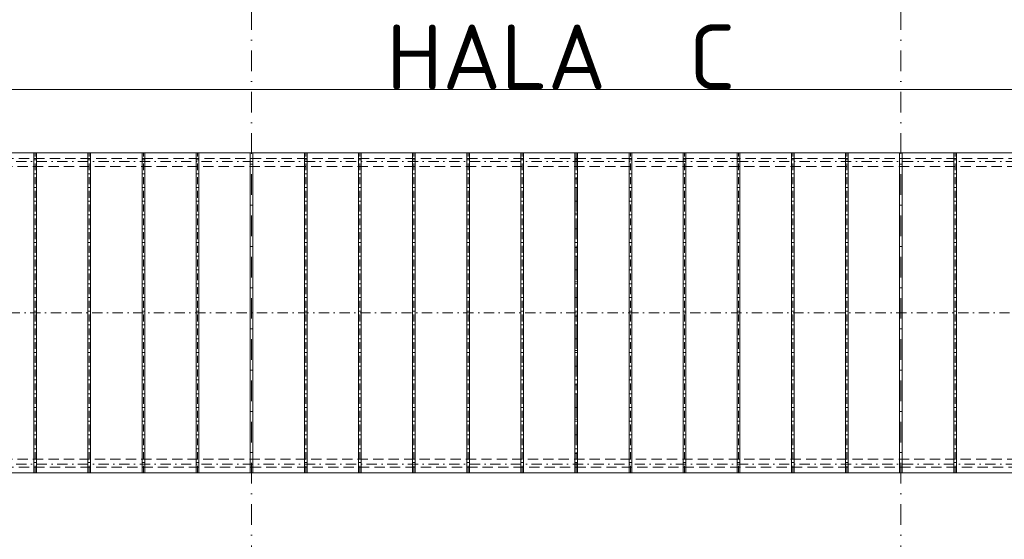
# Model space of a CAD drawing. Header units: millimetres. Extents: x -725694 to 5289369, y -1488057 to 2187451.
# Tile 185 of 256: x 25714 to 43911, y 200115 to 209718. Entities that reach past the tile are written whole.
import ezdxf

# ---------------------------------------------------------------- set-up
doc = ezdxf.new("R2010")
doc.units = ezdxf.units.MM
for name, pattern in [('CENTERX2', [101.6, 63.5, -12.7, 12.7, -12.7]), ('DASHDOT', [25.4, 12.7, -6.35, 0, -6.35]), ('ČÁRKOVANÁ', [19.05, 12.7, -6.35])]:
    doc.linetypes.add(name, pattern=pattern)
doc.layers.get('Defpoints').update_dxf_attribs({"color": 8})
for name, color, linetype, lineweight in [('A99_N_kce-pohl', 1, 'Continuous', 9), ('A99_N_koty-200', 5, 'Continuous', 5), ('A99_N_koty-200 @ 200', 5, 'Continuous', 5), ('A99_N_koty-200 @ 50 (2)', 5, 'Continuous', 5), ('A99_N_txt-popis-200', 240, 'Continuous', 5), ('A99_S_osy', 1, 'CENTERX2', 5)]:
    doc.layers.add(name, color=color, linetype=linetype, lineweight=lineweight)
doc.styles.add('A99_kota', font='isocpeur.ttf', dxfattribs={"height": 2})
doc.styles.add('ad_popis 100', font='isocpeur.ttf', dxfattribs={"height": 200})
doc.dimstyles.new('A99_kota_200 new', dxfattribs={"dimscale": 200, "dimtxt": 2, "dimasz": 1.2, "dimexe": 0.5, "dimexo": 1.5, "dimgap": 0.3, "dimtad": 1, "dimdec": 0, "dimzin": 3, "dimdsep": 46, "dimtxsty": 'A99_kota', "dimblk": 'ARCHTICK', "dimcen": 2.5, "dimazin": 2, "dimtfac": 0.75, "dimtdec": 0, "dimtmove": 2, "dimatfit": 0, "dimfxl": 0, "dimtolj": 1, "dimtzin": 0, "dimlwd": 5, "dimlwe": 5, "dimarcsym": 0})

# ---------------------------------------------------------------- blocks, each defined once
blk = doc.blocks.new('_ArchTick')
at = {"color": 0, "linetype": 'ByBlock', "const_width": 0.15}
blk.add_lwpolyline([(-0.5, -0.5), (0.5, 0.5)], dxfattribs=at)
blk = doc.blocks.new('*D5830')
at = {"layer": 'A99_N_koty-200', "color": 0, "linetype": 'Continuous', "lineweight": 5, "transparency": 16777216}
for p, q in [((11960, 207630), (11960, 208530)), ((11960, 208430), (78000, 208430)), ((78000, 207630), (78000, 208530))]:
    blk.add_line(p, q, dxfattribs=at)
at = {"layer": 'Defpoints', "color": 0, "linetype": 'Continuous', "lineweight": 0, "transparency": 16777216}
for p in [(78000, 208430), (11960, 207255), (78000, 207255)]:
    blk.add_point(p, dxfattribs=at)
at = {"layer": 'A99_N_koty-200', "color": 0, "linetype": 'Continuous', "lineweight": 5, "transparency": 16777216, "xscale": 240, "yscale": 240, "zscale": 240, "rotation": 180}
blk.add_blockref('_ArchTick', (11960, 208430), dxfattribs=at)
at = {"layer": 'A99_N_koty-200', "color": 0, "linetype": 'Continuous', "lineweight": 5, "transparency": 16777216, "xscale": 240, "yscale": 240, "zscale": 240}
blk.add_blockref('_ArchTick', (78000, 208430), dxfattribs=at)
at = {"layer": 'A99_N_koty-200', "color": 0, "linetype": 'Continuous', "transparency": 16777216, "insert": (44980, 208690), "char_height": 400, "attachment_point": 5, "style": 'A99_kota'}
blk.add_mtext('\\A1;66040', dxfattribs=at)
blk = doc.blocks.new('*D5831')
at = {"layer": 'A99_N_koty-200', "color": 0, "linetype": 'Continuous', "lineweight": 5, "transparency": 16777216}
for p, q in [((11960, 208230), (11960, 208455)), ((11960, 208430), (78000, 208430)), ((78000, 208230), (78000, 208455))]:
    blk.add_line(p, q, dxfattribs=at)
at = {"layer": 'Defpoints', "color": 0, "linetype": 'Continuous', "lineweight": 0, "transparency": 16777216}
for p in [(78000, 208430), (11960, 207255), (78000, 207255)]:
    blk.add_point(p, dxfattribs=at)
at = {"layer": 'A99_N_koty-200', "color": 0, "linetype": 'Continuous', "lineweight": 5, "transparency": 16777216, "xscale": 60, "yscale": 60, "zscale": 60, "rotation": 180}
blk.add_blockref('_ArchTick', (11960, 208430), dxfattribs=at)
at = {"layer": 'A99_N_koty-200', "color": 0, "linetype": 'Continuous', "lineweight": 5, "transparency": 16777216, "xscale": 60, "yscale": 60, "zscale": 60}
blk.add_blockref('_ArchTick', (78000, 208430), dxfattribs=at)
at = {"layer": 'A99_N_koty-200', "color": 0, "linetype": 'Continuous', "transparency": 16777216, "insert": (44980, 208495), "char_height": 100, "attachment_point": 5, "style": 'A99_kota'}
blk.add_mtext('\\A1;66040', dxfattribs=at)
blk = doc.blocks.new('*U6470')
at = {"layer": 'A99_N_koty-200 @ 200', "linetype": 'Continuous'}
dim = blk.add_linear_dim(base=(78000, 208430), p1=(11960, 207255), p2=(78000, 207255), dimstyle='A99_kota_200 new', override={"dimscale": 200, "dimtix": 1, "dimtofl": 1, "dimtmove": 2, "dimatfit": 0}, dxfattribs=at)
dim.commit()
dim.dimension.update_dxf_attribs({"geometry": '*D5830', "text_midpoint": (44980, 208690)})
at = {"layer": 'A99_N_koty-200 @ 50 (2)', "linetype": 'Continuous'}
dim = blk.add_linear_dim(base=(78000, 208430), p1=(11960, 207255), p2=(78000, 207255), dimstyle='A99_kota_200 new', override={"dimscale": 50, "dimtix": 1, "dimtofl": 1, "dimtmove": 2, "dimatfit": 0}, dxfattribs=at)
dim.commit()
dim.dimension.update_dxf_attribs({"geometry": '*D5831', "text_midpoint": (44980, 208495)})

msp = doc.modelspace()

# ---------------------------------------------------------------- linework, layer by layer
at = {"layer": 'A99_N_kce-pohl', "linetype": 'Continuous', "lineweight": 9}
for p, q in [((25975, 201345), (25975, 207255)), ((26025, 201345), (26025, 207255)), ((26975, 201345), (26975, 207255)), ((27025, 201345), (27025, 207255)), ((27975, 201345), (27975, 207255)), ((28025, 201345), (28025, 207255)), ((28975, 201345), (28975, 207255)), ((29025, 201345), (29025, 207255)), ((29975, 201345), (29975, 207255)), ((30025, 201345), (30025, 207255)), ((30975, 201345), (30975, 207255)), ((31025, 201345), (31025, 207255)), ((31975, 201345), (31975, 207255)), ((32025, 201345), (32025, 207255)), ((32975, 201345), (32975, 207255)), ((33025, 201345), (33025, 207255)), ((33975, 201345), (33975, 207255)), ((34025, 201345), (34025, 207255)), ((34975, 201345), (34975, 207255)), ((35025, 201345), (35025, 207255)), ((35975, 201345), (35975, 207255)), ((36025, 201345), (36025, 207255)), ((36975, 201345), (36975, 207255)), ((37025, 201345), (37025, 207255)), ((37975, 201345), (37975, 207255)), ((38025, 201345), (38025, 207255)), ((38975, 201345), (38975, 207255)), ((39025, 201345), (39025, 207255)), ((39975, 201345), (39975, 207255)), ((40025, 201345), (40025, 207255)), ((40975, 201345), (40975, 207255)), ((41025, 201345), (41025, 207255)), ((41975, 201345), (41975, 207255)), ((42025, 201345), (42025, 207255)), ((42975, 201345), (42975, 207255)), ((43025, 201345), (43025, 207255))]:
    msp.add_line(p, q, dxfattribs=at)
at = {"layer": 'A99_N_kce-pohl', "linetype": 'ČÁRKOVANÁ', "lineweight": 9, "ltscale": 15}
for points in [[(144760, 207155), (11790, 207155)], [(144450, 207005.3), (12100, 207005.3)], [(144760, 201445), (11790, 201445)], [(144450, 201594.7), (12100, 201594.7)]]:
    msp.add_lwpolyline(points, dxfattribs=at)
at = {"layer": 'A99_N_kce-pohl', "linetype": 'Continuous', "lineweight": 9}
msp.add_lwpolyline([(11930, 207255), (144620, 207255), (144620, 201345), (11930, 201345)], close=True, dxfattribs=at)
for points in [[(25975, 204675), (25975, 204495)], [(26025, 204675), (26025, 204495)], [(26975, 204675), (26975, 204495)], [(27025, 204675), (27025, 204495)], [(27975, 204675), (27975, 204495)], [(28025, 204675), (28025, 204495)], [(28975, 204675), (28975, 204495)], [(29025, 204675), (29025, 204495)], [(29975, 204675), (29975, 204495)], [(30025, 204675), (30025, 204495)], [(30975, 204675), (30975, 204495)], [(31025, 204675), (31025, 204495)], [(31975, 204675), (31975, 204495)], [(32025, 204675), (32025, 204495)], [(32975, 204675), (32975, 204495)], [(33025, 204675), (33025, 204495)], [(33975, 204675), (33975, 204495)], [(34025, 204675), (34025, 204495)], [(34975, 204675), (34975, 204495)], [(35025, 204675), (35025, 204495)], [(35975, 204675), (35975, 204495)], [(36025, 204675), (36025, 204495)], [(36975, 204675), (36975, 204495)], [(37025, 204675), (37025, 204495)], [(37975, 204675), (37975, 204495)], [(38025, 204675), (38025, 204495)], [(38975, 204675), (38975, 204495)], [(39025, 204675), (39025, 204495)], [(39975, 204675), (39975, 204495)], [(40025, 204675), (40025, 204495)], [(40975, 204675), (40975, 204495)], [(41025, 204675), (41025, 204495)], [(41975, 204675), (41975, 204495)], [(42025, 204675), (42025, 204495)], [(42975, 204675), (42975, 204495)], [(43025, 204675), (43025, 204495)]]:
    msp.add_lwpolyline(points, dxfattribs=at)
at = {"layer": 'A99_S_osy', "linetype": 'DASHDOT', "lineweight": 5, "ltscale": 10}
for p, q in [((26000, 201345), (26000, 207255)), ((27000, 201345), (27000, 207255)), ((28000, 201345), (28000, 207255)), ((29000, 201345), (29000, 207255)), ((31000, 201345), (31000, 207255)), ((32000, 201345), (32000, 207255)), ((33000, 201345), (33000, 207255)), ((34000, 201345), (34000, 207255)), ((35000, 201345), (35000, 207255)), ((36000, 201345), (36000, 207255)), ((37000, 201345), (37000, 207255)), ((38000, 201345), (38000, 207255)), ((39000, 201345), (39000, 207255)), ((40000, 201345), (40000, 207255)), ((41000, 201345), (41000, 207255)), ((43000, 201345), (43000, 207255))]:
    msp.add_line(p, q, dxfattribs=at)
at = {"layer": 'A99_S_osy', "linetype": 'DASHDOT', "lineweight": 5, "ltscale": 25}
msp.add_line((36000, 207255), (36000, 201345), dxfattribs=at)
at = {"layer": 'A99_S_osy', "linetype": 'DASHDOT', "lineweight": 5, "ltscale": 30}
for points in [[(30000, 250300), (30000, 146890)], [(42000, 250300), (42000, 146890)]]:
    msp.add_lwpolyline(points, dxfattribs=at)
at = {"layer": 'A99_S_osy', "linetype": 'DASHDOT', "lineweight": 5, "ltscale": 15}
for points in [[(144740, 207095), (11865, 207095)], [(144620, 204300), (11930, 204300)], [(144740, 201505), (11865, 201505)]]:
    msp.add_lwpolyline(points, dxfattribs=at)

# ---------------------------------------------------------------- block references
at = {"layer": 'A99_N_koty-200', "color": 3, "linetype": 'Continuous', "lineweight": 0}
msp.add_blockref('*U6470', (0, 0), dxfattribs=at)

# ---------------------------------------------------------------- texts
at = {"layer": 'A99_N_txt-popis-200', "lineweight": 9, "ltscale": 5, "style": 'ad_popis 100'}
msp.add_text('HALA  C', height=1200, dxfattribs=at).set_placement((32490, 208430))

doc.saveas('drawing.dxf')
